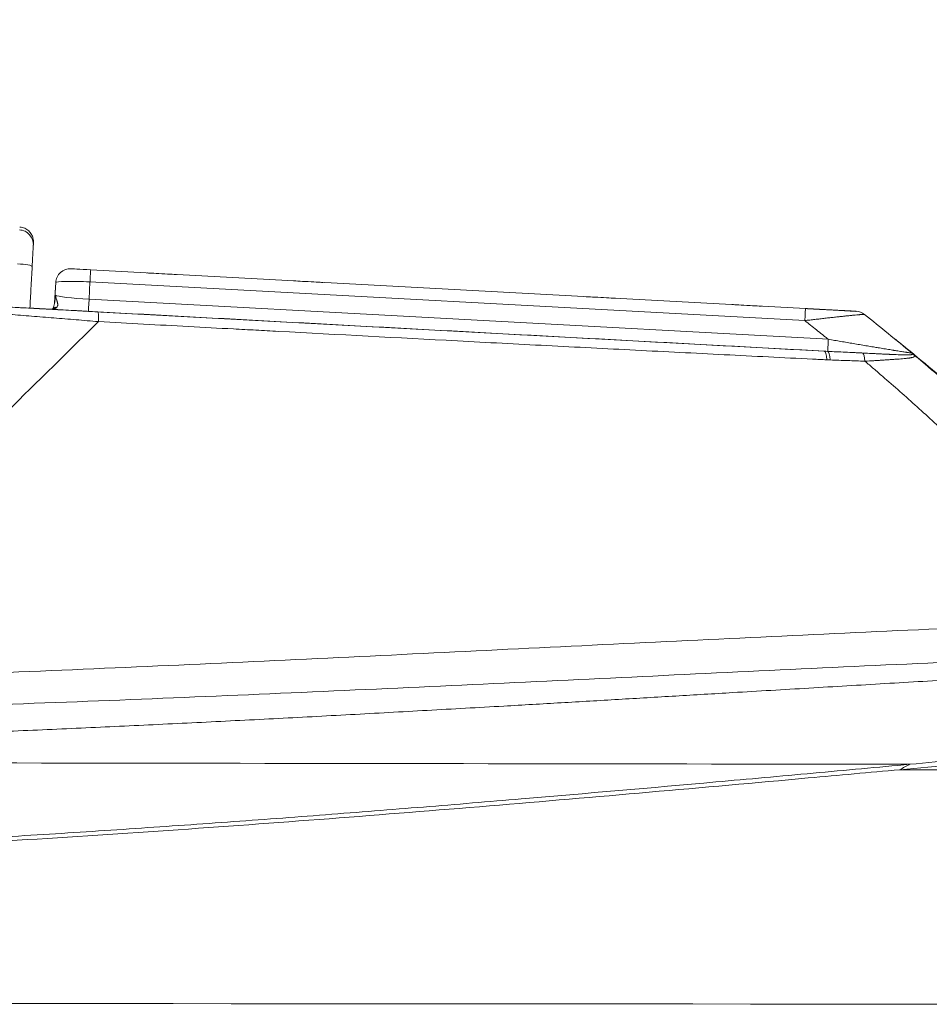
# Model space of a CAD drawing. Header units: millimetres. Extents: x 0 to 594, y 0 to 420.
# Tile 53 of 256: x 308 to 317, y 167 to 177. Entities that reach past the tile are written whole.
import ezdxf

# ---------------------------------------------------------------- set-up
doc = ezdxf.new("R2010")
doc.units = ezdxf.units.MM
doc.layers.add('1', color=7, linetype='Continuous', true_color=0xffffff)
doc.styles.add('Arial', font='txt')
doc.dimstyles.get("Standard").update_dxf_attribs({"dimtxt": 0.18, "dimasz": 0.18, "dimexe": 0.18, "dimexo": 0.0625, "dimgap": 0.09, "dimtad": 0, "dimtih": 1, "dimtoh": 1, "dimdec": 4, "dimzin": 0, "dimdsep": 46, "dimtxsty": 'Standard', "dimcen": 0.09, "dimadec": 0, "dimazin": 0, "dimtfac": 1, "dimtdec": 4, "dimtofl": 0, "dimtmove": 0, "dimatfit": 3, "dimfxl": 0, "dimtolj": 1, "dimtzin": 0, "dimarcsym": 0})

# ---------------------------------------------------------------- blocks, each defined once
blk = doc.blocks.new('_U7')
at = {"layer": '1', "color": 18, "lineweight": 18}
for p, q in [((240.61, 215.412), (240.61, 198.271)), ((338.75, 150.996), (338.75, 202.271)), ((240.61, 200.271), (259.157, 200.271)), ((338.75, 200.271), (320.203, 200.271))]:
    blk.add_line(p, q, dxfattribs=at)
at = {"layer": '1', "color": 18}
for points in [[(240.61, 200.271), (244.11, 201.208), (244.11, 199.333)], [(338.75, 200.271), (335.25, 199.333), (335.25, 201.208)]]:
    blk.add_solid(points, dxfattribs=at)
at = {"layer": '1', "color": 18, "linetype": 'Continuous', "lineweight": 13, "char_height": 3.5, "attachment_point": 7, "line_spacing_factor": 1.047437, "style": 'Arial'}
for s, insert in [('\\fArial|b0|i0;\\W1.0000;LCG (DRY WEIGHT)', (273.509, 197.635)), ('\\fArial|b0|i0;\\W1.0000;1.96', (260.842, 197.635))]:
    blk.add_mtext(s, dxfattribs=dict(at, insert=insert))
blk = doc.blocks.new('_U13')
at = {"layer": '1', "color": 18, "lineweight": 18}
for p, q in [((240.61, 215.412), (355.955, 215.412)), ((353.955, 215.412), (353.955, 178.387)), ((353.955, 129.196), (353.955, 166.221)), ((276.553, 129.196), (355.955, 129.196))]:
    blk.add_line(p, q, dxfattribs=at)
at = {"layer": '1', "color": 18}
for points in [[(353.955, 215.412), (354.893, 211.912), (353.017, 211.912)], [(353.955, 129.196), (353.017, 132.696), (354.893, 132.696)]]:
    blk.add_solid(points, dxfattribs=at)
at = {"layer": '1', "color": 18, "linetype": 'Continuous', "lineweight": 13, "char_height": 3.5, "attachment_point": 7, "rotation": 90, "line_spacing_factor": 1.047437, "style": 'Arial'}
for s, insert in [('\\fArial|b0|i0;\\W1.0000;LIFTING STROPS* EYE', (363.996, 146.01)), ('\\fArial|b0|i0;\\W1.0000;1.72', (356.934, 167.878))]:
    blk.add_mtext(s, dxfattribs=dict(at, insert=insert))

msp = doc.modelspace()

# ---------------------------------------------------------------- linework, layer by layer
at = {"layer": '1', "color": 155, "linetype": 'Continuous', "lineweight": 13}
for p, q in [((308.216, 174.846), (308.216, 174.846)), ((308.416, 174.835), (315.735, 174.438)), ((308.058, 174.704), (308.058, 174.704)), ((308.409, 174.711), (308.399, 174.534)), ((315.728, 174.315), (308.409, 174.711)), ((308.399, 174.534), (315.97, 174.124)), ((315.929, 174.002), (308.393, 174.41))]:
    msp.add_line(p, q, dxfattribs=at)
at = {"layer": '1', "color": 155, "linetype": 'Continuous', "lineweight": 18}
for p, q in [((315.735, 174.439), (308.416, 174.835)), ((308.058, 174.704), (308.047, 174.495)), ((308.047, 174.496), (308.058, 174.704)), ((308.028, 174.435), (308.028, 174.435))]:
    msp.add_line(p, q, dxfattribs=at)
at = {"layer": '1', "color": 155, "linetype": 'Continuous', "lineweight": 13}
for centre, major_axis, ratio, start_param, end_param in [((307.679, 175.095), (0.15, -0.008), 0.992651, 6.283092, 7.85468), ((307.667, 174.878), (0.15, -0.008), 0.120737, 6.283174, 7.854067), ((308.208, 174.696), (-0.15, -0.004), 1, 4.629921, 6.200718), ((308.416, 174.835), (-0.2, 0.011), 0.000139, 0.000012, 1.570808), ((308.408, 174.685), (0.008, 0.15), 0.000011, 4.886897, 6.283048), ((308.408, 174.685), (-0.349, 0.019), 0.07433, 4.712377, 6.283174), ((308.401, 174.56), (-0.349, 0.019), 0.074609, 0.133466, 1.570808), ((308.401, 174.56), (-0.008, -0.15), 0.000011, 4.886897, 6.283048), ((308.393, 174.41), (-0.499, 0.027), 0.000139, 0.665489, 1.570809), ((308.131, 174.327), (0.104, -0.108), 0.654221, 2.658224, 3.127807), ((308.482, 174.255), (-0.008, -0.15), 0.077198, 1.91456, 3.141455), ((315.727, 174.289), (0.008, 0.15), 0.000011, 4.886897, 6.283048), ((315.971, 174.15), (-0.008, -0.15), 0.000011, 4.886897, 6.25669), ((315.92, 173.852), (0.008, 0.15), 0.222679, 5.144955, 6.283045), ((315.955, 173.851), (0.007, 0.15), 0.226035, 5.144711, 6.255986), ((316.31, 173.836), (-0.008, -0.15), 0.231142, 2.016771, 2.956575), ((316.742, 173.857), (0.097, 0.114), 0.794265, 0.015284, 0.096296)]:
    msp.add_ellipse(centre, major_axis=major_axis, ratio=ratio, start_param=start_param, end_param=end_param, dxfattribs=at)
at = {"layer": '1', "color": 155, "linetype": 'Continuous', "lineweight": 18}
for centre, major_axis, ratio, start_param, end_param in [((308.208, 174.696), (-0.15, -0.004), 1, 4.629921, 6.200718), ((308.416, 174.835), (-0.2, 0.011), 0.000139, 4.7124, 6.283197), ((316.247, 174.261), (0.006, 0.15), 0.999945, 5.651516, 6.270052), ((316.247, 174.26), (-0.01, -0.15), 0.999945, 2.536159, 3.154696)]:
    msp.add_ellipse(centre, major_axis=major_axis, ratio=ratio, start_param=start_param, end_param=end_param, dxfattribs=at)
for centre in [(309.145, 174.795), (310.643, 174.714), (313.639, 174.552), (315.136, 174.471)]:
    msp.add_ellipse(centre, major_axis=(0.15, -0.008), ratio=0.000137, dxfattribs=at)
for points, knots in [([(307.828, 175.087), (307.829, 175.088), (307.829, 175.103), (307.83, 175.116), (307.83, 175.116), (307.83, 175.117), (307.83, 175.12), (307.83, 175.127), (307.829, 175.141), (307.825, 175.166), (307.811, 175.2), (307.783, 175.236), (307.741, 175.263), (307.708, 175.271), (307.69, 175.272)], [0, 0, 0, 0, 0.633788, 0.63976, 0.643106, 0.645109, 0.647914, 0.657663, 0.673711, 0.712592, 0.774768, 0.84285, 0.919708, 1, 1, 1, 1]), ([(307.828, 175.087), (307.828, 175.086), (307.828, 175.084), (307.828, 175.079), (307.828, 175.072), (307.827, 175.067), (307.827, 175.063), (307.827, 175.062), (307.827, 175.061), (307.827, 175.058), (307.827, 175.056), (307.827, 175.05), (307.826, 175.043), (307.825, 175.03), (307.825, 175.021), (307.825, 175.015), (307.825, 175.013), (307.824, 175.011), (307.824, 175.007), (307.824, 175.003), (307.824, 174.995), (307.823, 174.984), (307.822, 174.967), (307.821, 174.955), (307.821, 174.947), (307.821, 174.946), (307.821, 174.942), (307.82, 174.938), (307.82, 174.933), (307.82, 174.923), (307.819, 174.91), (307.818, 174.89), (307.817, 174.876), (307.817, 174.869)], [0, 0, 0, 0, 0.0625, 0.125, 0.1875, 0.25, 0.25, 0.265625, 0.265625, 0.28125, 0.3125, 0.3125, 0.375, 0.4375, 0.5, 0.5, 0.515625, 0.515625, 0.53125, 0.5625, 0.5625, 0.625, 0.6875, 0.75, 0.75, 0.765625, 0.765625, 0.78125, 0.8125, 0.8125, 0.875, 0.9375, 1, 1, 1, 1]), ([(307.817, 174.869), (307.813, 174.794), (307.809, 174.718), (307.801, 174.576), (307.797, 174.509), (307.794, 174.443)], [0, 0, 0, 0, 0.531862, 0.531862, 1, 1, 1, 1]), ([(308.05, 174.525), (308.05, 174.518), (308.048, 174.49), (308.039, 174.453), (308.028, 174.436), (308.028, 174.435), (308.028, 174.436)], [0, 0, 0, 0, 0.143035, 0.595406, 0.879179, 1, 1, 1, 1]), ([(308.05, 174.525), (308.05, 174.518), (308.048, 174.49), (308.039, 174.453), (308.028, 174.436), (308.028, 174.435), (308.028, 174.435)], [0, 0, 0, 0, 0.142975, 0.594614, 0.877905, 1, 1, 1, 1]), ([(307.992, 174.432), (307.939, 174.435), (307.886, 174.438), (307.82, 174.442), (307.806, 174.443), (307.792, 174.443)], [0, 0, 0, 0, 0.795158, 0.795158, 1, 1, 1, 1]), ([(308, 174.432), (307.991, 174.432), (307.974, 174.433), (307.957, 174.434), (307.943, 174.435), (307.939, 174.435), (307.932, 174.435), (307.93, 174.435), (307.925, 174.436), (307.923, 174.436), (307.912, 174.436), (307.903, 174.437), (307.893, 174.437)], [0, 0, 0, 0, 0.25, 0.5, 0.5, 0.625, 0.625, 0.6875, 0.6875, 0.75, 0.75, 1, 1, 1, 1]), ([(308.028, 174.435), (308.028, 174.435), (308.027, 174.435), (308.025, 174.433), (308.009, 174.431), (307.995, 174.432), (307.986, 174.433), (307.985, 174.433)], [0, 0, 0, 0, 0.257857, 0.555068, 0.760562, 0.973709, 1, 1, 1, 1]), ([(308.027, 174.435), (308.027, 174.434), (308.026, 174.434), (308.013, 174.431), (308.003, 174.432), (308, 174.432)], [0, 0, 0, 0, 0.498708, 0.83284, 1, 1, 1, 1]), ([(316.255, 174.41), (316.255, 174.41), (316.254, 174.411), (316.25, 174.411), (316.248, 174.411), (316.245, 174.411), (316.244, 174.411), (316.242, 174.411), (316.24, 174.411), (316.236, 174.411), (316.233, 174.412), (316.227, 174.412), (316.223, 174.412), (316.216, 174.413), (316.212, 174.413), (316.205, 174.413), (316.203, 174.413), (316.199, 174.414), (316.196, 174.414), (316.189, 174.414), (316.184, 174.414), (316.174, 174.415), (316.169, 174.415), (316.154, 174.416), (316.143, 174.417), (316.128, 174.417), (316.125, 174.417), (316.119, 174.418), (316.116, 174.418), (316.108, 174.418), (316.101, 174.419), (316.083, 174.42), (316.071, 174.42), (316.046, 174.422), (316.033, 174.422), (316.007, 174.424), (315.994, 174.425), (315.974, 174.426), (315.967, 174.426), (315.954, 174.427), (315.947, 174.427), (315.927, 174.428), (315.913, 174.429), (315.886, 174.43), (315.873, 174.431), (315.845, 174.433), (315.832, 174.433), (315.79, 174.436), (315.763, 174.437), (315.735, 174.439)], [0, 0, 0, 0, 0.0625, 0.0625, 0.09375, 0.09375, 0.109375, 0.109375, 0.125, 0.125, 0.15625, 0.15625, 0.1875, 0.1875, 0.21875, 0.21875, 0.234375, 0.234375, 0.25, 0.25, 0.28125, 0.28125, 0.3125, 0.3125, 0.375, 0.375, 0.390625, 0.390625, 0.40625, 0.40625, 0.4375, 0.4375, 0.5, 0.5, 0.5625, 0.5625, 0.625, 0.625, 0.65625, 0.65625, 0.6875, 0.6875, 0.75, 0.75, 0.8125, 0.8125, 0.875, 0.875, 1, 1, 1, 1]), ([(315.735, 174.438), (315.763, 174.437), (315.79, 174.435), (315.831, 174.433), (315.845, 174.432), (315.872, 174.431), (315.886, 174.43), (315.913, 174.429), (315.926, 174.428), (315.953, 174.427), (315.966, 174.426), (315.992, 174.424), (316.005, 174.424), (316.025, 174.423), (316.031, 174.422), (316.041, 174.422), (316.044, 174.422), (316.051, 174.421), (316.054, 174.421), (316.07, 174.42), (316.082, 174.42), (316.107, 174.418), (316.119, 174.418), (316.133, 174.417), (316.136, 174.417), (316.142, 174.416), (316.15, 174.416), (316.158, 174.415), (316.174, 174.415), (316.184, 174.414), (316.198, 174.413), (316.203, 174.413), (316.209, 174.413), (316.211, 174.413), (316.215, 174.412), (316.217, 174.412), (316.223, 174.412), (316.227, 174.412), (316.233, 174.411), (316.236, 174.411), (316.24, 174.411), (316.242, 174.411), (316.244, 174.411), (316.245, 174.411), (316.245, 174.411), (316.248, 174.411), (316.25, 174.411), (316.254, 174.41), (316.255, 174.41), (316.255, 174.41)], [0, 0, 0, 0, 0.125, 0.125, 0.1875, 0.1875, 0.25, 0.25, 0.3125, 0.3125, 0.375, 0.375, 0.4375, 0.4375, 0.46875, 0.46875, 0.484375, 0.484375, 0.5, 0.5, 0.5625, 0.5625, 0.625, 0.625, 0.640625, 0.640625, 0.65625, 0.6875, 0.6875, 0.75, 0.75, 0.78125, 0.78125, 0.796875, 0.796875, 0.8125, 0.8125, 0.84375, 0.84375, 0.875, 0.875, 0.890625, 0.898438, 0.898438, 0.90625, 0.90625, 0.9375, 0.9375, 1, 1, 1, 1]), ([(316.34, 174.378), (316.422, 174.313), (316.503, 174.248), (316.665, 174.116), (316.745, 174.05), (316.825, 173.984)], [0, 0, 0, 0, 0.5, 0.5, 1, 1, 1, 1]), ([(315.963, 174), (315.993, 173.999), (316.024, 173.997), (316.084, 173.995), (316.114, 173.993), (316.174, 173.991), (316.205, 173.989), (316.249, 173.987), (316.264, 173.986), (316.294, 173.985), (316.309, 173.984), (316.324, 173.983)], [0, 0, 0, 0, 0.25, 0.25, 0.5, 0.5, 0.75, 0.75, 0.875, 0.875, 1, 1, 1, 1]), ([(319.683, 171.22), (319.412, 171.529), (318.889, 172.097), (318.115, 172.86), (317.417, 173.492), (316.974, 173.866), (316.768, 174.034)], [0, 0, 0, 0, 0.303524, 0.571349, 0.803508, 1, 1, 1, 1]), ([(300.901, 171.105), (300.901, 171.105), (300.901, 171.104), (300.903, 171.1), (300.907, 171.088), (300.912, 171.072), (300.916, 171.058), (300.919, 171.049), (300.922, 171.04), (300.926, 171.029), (300.929, 171.018), (300.933, 171.005), (300.937, 170.992), (300.941, 170.98), (300.945, 170.969), (300.948, 170.959), (300.951, 170.949), (300.954, 170.938), (300.958, 170.927), (300.963, 170.915), (300.97, 170.904), (300.979, 170.892), (300.99, 170.879), (301.005, 170.867), (301.021, 170.854), (301.04, 170.84), (301.061, 170.827), (301.084, 170.814), (301.108, 170.8), (301.135, 170.786), (301.164, 170.773), (301.195, 170.759), (301.228, 170.745), (301.264, 170.731), (301.301, 170.717), (301.341, 170.704), (301.383, 170.69), (301.426, 170.677), (301.471, 170.664), (301.517, 170.651), (301.571, 170.636), (301.633, 170.619), (301.704, 170.599), (301.775, 170.579), (301.846, 170.558), (301.918, 170.538), (301.991, 170.517), (302.064, 170.496), (302.138, 170.475), (302.212, 170.454), (302.286, 170.432), (302.361, 170.411), (302.429, 170.392), (302.488, 170.375), (302.539, 170.36), (302.59, 170.346), (302.641, 170.331), (302.693, 170.316), (302.745, 170.302), (302.797, 170.287), (302.849, 170.272), (302.911, 170.255), (302.983, 170.236), (303.066, 170.215), (303.151, 170.196), (303.238, 170.177), (303.325, 170.159), (303.414, 170.143), (303.504, 170.127), (303.602, 170.111), (303.707, 170.096), (303.82, 170.081), (303.935, 170.068), (304.05, 170.056), (304.165, 170.046), (304.279, 170.038), (304.39, 170.032), (304.502, 170.026), (304.615, 170.023), (304.727, 170.02), (304.84, 170.019), (304.937, 170.019), (305.018, 170.019), (305.084, 170.02), (305.15, 170.022), (305.217, 170.023), (305.283, 170.025), (305.349, 170.027), (305.415, 170.03), (305.481, 170.032), (305.591, 170.035), (305.745, 170.041), (305.943, 170.048), (306.142, 170.055), (306.34, 170.062), (306.538, 170.069), (306.736, 170.077), (306.933, 170.085), (307.197, 170.095), (307.527, 170.109), (307.922, 170.126), (308.318, 170.144), (308.712, 170.162), (309.107, 170.181), (309.633, 170.206), (310.29, 170.24), (311.077, 170.281), (311.862, 170.325), (312.581, 170.365), (313.234, 170.403), (313.821, 170.437), (314.407, 170.472), (314.927, 170.503), (315.382, 170.53), (315.772, 170.553), (316.161, 170.576), (316.55, 170.599), (316.938, 170.622), (317.262, 170.641), (317.52, 170.656), (317.714, 170.667), (317.908, 170.679), (318.102, 170.69), (318.295, 170.701), (318.457, 170.71), (318.585, 170.717), (318.682, 170.723), (318.779, 170.728), (318.876, 170.734), (318.972, 170.739), (319.069, 170.744), (319.165, 170.75), (319.251, 170.754), (319.326, 170.759), (319.39, 170.762), (319.454, 170.766), (319.516, 170.771), (319.578, 170.776), (319.639, 170.781), (319.7, 170.786), (319.759, 170.792), (319.828, 170.8), (319.905, 170.809), (319.989, 170.819), (320.07, 170.831), (320.148, 170.842), (320.223, 170.855), (320.286, 170.866), (320.339, 170.876), (320.383, 170.885), (320.424, 170.894), (320.464, 170.902), (320.502, 170.911), (320.537, 170.92), (320.571, 170.929), (320.602, 170.937), (320.631, 170.946), (320.657, 170.954), (320.681, 170.963), (320.703, 170.971), (320.721, 170.979), (320.737, 170.986), (320.75, 170.994), (320.761, 171.001), (320.769, 171.007), (320.775, 171.014), (320.778, 171.02), (320.779, 171.025), (320.78, 171.031), (320.781, 171.036), (320.782, 171.041), (320.783, 171.045), (320.784, 171.049), (320.785, 171.053), (320.786, 171.057), (320.787, 171.061), (320.787, 171.064), (320.788, 171.067), (320.789, 171.069), (320.789, 171.07), (320.789, 171.07), (320.789, 171.07)], [0, 0, 0, 0, 0.002847, 0.014428, 0.026011, 0.037583, 0.041437, 0.045289, 0.04914, 0.052989, 0.056838, 0.060687, 0.064536, 0.068386, 0.070952, 0.073519, 0.076086, 0.078654, 0.081222, 0.083792, 0.086366, 0.088946, 0.091537, 0.094142, 0.096753, 0.099362, 0.101961, 0.104553, 0.107139, 0.109725, 0.112313, 0.11491, 0.117518, 0.120131, 0.122742, 0.125344, 0.12794, 0.13053, 0.133117, 0.135703, 0.13829, 0.14217, 0.146052, 0.149936, 0.15382, 0.157706, 0.161593, 0.165478, 0.169361, 0.173243, 0.177123, 0.181002, 0.184881, 0.187467, 0.190052, 0.192638, 0.195224, 0.19781, 0.200395, 0.202981, 0.205568, 0.208157, 0.21205, 0.215947, 0.219842, 0.223727, 0.227599, 0.231459, 0.235313, 0.239165, 0.243794, 0.248439, 0.253102, 0.257774, 0.26244, 0.266868, 0.271284, 0.275691, 0.280095, 0.284498, 0.288905, 0.29332, 0.295901, 0.298485, 0.301073, 0.303665, 0.306259, 0.308855, 0.31145, 0.314046, 0.316642, 0.324428, 0.332214, 0.34, 0.347785, 0.35557, 0.363356, 0.371142, 0.378928, 0.3945, 0.410072, 0.425644, 0.441215, 0.456786, 0.472356, 0.503499, 0.534641, 0.565779, 0.596911, 0.620257, 0.643603, 0.66695, 0.690298, 0.705864, 0.721433, 0.737003, 0.752575, 0.768146, 0.783718, 0.791504, 0.799289, 0.807074, 0.814859, 0.822644, 0.830429, 0.834322, 0.838215, 0.842108, 0.846001, 0.849895, 0.853788, 0.857681, 0.861574, 0.864168, 0.866757, 0.869341, 0.871918, 0.874492, 0.877065, 0.879639, 0.882217, 0.884802, 0.88869, 0.892576, 0.896445, 0.900305, 0.904168, 0.908044, 0.910637, 0.913231, 0.91582, 0.918398, 0.920969, 0.923537, 0.92611, 0.928688, 0.931273, 0.933865, 0.936455, 0.939033, 0.941589, 0.944128, 0.946657, 0.94918, 0.951704, 0.95423, 0.956762, 0.9593, 0.961842, 0.964385, 0.966928, 0.969471, 0.972014, 0.974557, 0.977101, 0.980916, 0.984731, 0.988545, 0.992355, 0.996166, 1, 1, 1, 1]), ([(316.806, 169.773), (317.15, 169.805), (317.494, 169.837), (318.01, 169.884), (318.182, 169.9), (318.525, 169.932), (318.696, 169.948), (318.954, 169.971), (319.039, 169.979), (319.211, 169.995), (319.296, 170.003), (319.403, 170.013), (319.425, 170.015), (319.468, 170.019), (319.532, 170.024), (319.596, 170.03), (319.682, 170.038), (319.724, 170.042), (319.778, 170.047), (319.788, 170.048), (319.81, 170.05), (319.821, 170.051), (319.853, 170.054), (319.895, 170.058), (319.938, 170.062), (319.969, 170.065), (319.98, 170.066), (320.001, 170.068), (320.012, 170.07), (320.064, 170.076), (320.106, 170.081), (320.168, 170.089), (320.188, 170.091), (320.229, 170.097), (320.25, 170.1), (320.291, 170.106), (320.311, 170.108), (320.342, 170.113), (320.352, 170.115), (320.372, 170.118), (320.423, 170.125), (320.493, 170.137), (320.552, 170.147), (320.591, 170.153), (320.611, 170.157), (320.708, 170.174), (320.785, 170.189), (320.869, 170.206), (320.878, 170.208), (320.897, 170.212), (320.906, 170.214), (320.934, 170.22), (320.953, 170.224), (321.007, 170.236), (321.043, 170.244), (321.114, 170.26), (321.184, 170.277), (321.251, 170.294), (321.351, 170.32), (321.416, 170.337), (321.541, 170.372), (321.601, 170.39), (321.688, 170.417), (321.717, 170.426), (321.759, 170.44), (321.78, 170.447), (321.8, 170.454), (321.814, 170.458), (321.82, 170.46), (321.84, 170.467), (321.854, 170.472), (321.88, 170.481), (321.893, 170.485), (321.93, 170.499), (321.98, 170.517), (322.026, 170.535), (322.06, 170.548), (322.071, 170.552), (322.093, 170.561), (322.103, 170.565), (322.119, 170.572), (322.124, 170.574), (322.135, 170.578), (322.14, 170.58), (322.155, 170.587), (322.185, 170.6), (322.223, 170.616), (322.249, 170.628), (322.267, 170.636), (322.275, 170.64), (322.3, 170.652), (322.331, 170.667), (322.372, 170.69), (322.397, 170.704), (322.419, 170.718), (322.43, 170.724), (322.449, 170.737), (322.458, 170.744), (322.47, 170.753), (322.475, 170.758), (322.48, 170.762), (322.484, 170.765), (322.485, 170.766), (322.489, 170.769), (322.49, 170.771), (322.493, 170.773), (322.498, 170.778), (322.504, 170.784), (322.509, 170.791), (322.512, 170.795), (322.513, 170.797), (322.514, 170.798), (322.518, 170.804), (322.519, 170.809), (322.521, 170.814), (322.521, 170.815), (322.522, 170.818), (322.522, 170.819), (322.523, 170.822), (322.523, 170.824), (322.524, 170.828), (322.524, 170.83), (322.525, 170.833), (322.525, 170.835), (322.525, 170.836), (322.526, 170.84), (322.527, 170.845), (322.528, 170.849), (322.529, 170.851), (322.529, 170.853), (322.53, 170.859), (322.531, 170.863), (322.532, 170.867), (322.533, 170.869), (322.533, 170.871), (322.533, 170.871), (322.533, 170.871), (322.533, 170.872), (322.533, 170.872), (322.533, 170.872), (322.533, 170.872), (322.533, 170.872)], [0, 0, 0, 0, 0.119339, 0.119339, 0.179008, 0.179008, 0.238678, 0.238678, 0.268512, 0.268512, 0.298347, 0.298347, 0.305806, 0.305806, 0.313265, 0.328182, 0.328182, 0.343099, 0.343099, 0.346829, 0.346829, 0.350558, 0.350558, 0.358017, 0.365475, 0.365475, 0.369205, 0.369205, 0.372934, 0.372934, 0.387851, 0.387851, 0.39531, 0.39531, 0.402769, 0.402769, 0.410227, 0.410227, 0.413957, 0.413957, 0.417686, 0.432603, 0.440062, 0.440062, 0.447521, 0.447521, 0.477355, 0.477355, 0.481085, 0.481085, 0.484814, 0.484814, 0.492273, 0.492273, 0.50719, 0.50719, 0.522108, 0.537025, 0.537025, 0.56686, 0.56686, 0.596694, 0.596694, 0.611612, 0.611612, 0.61907, 0.6228, 0.6228, 0.626529, 0.626529, 0.633988, 0.633988, 0.641446, 0.641446, 0.656364, 0.671281, 0.671281, 0.67874, 0.67874, 0.686198, 0.686198, 0.689928, 0.689928, 0.693657, 0.693657, 0.701116, 0.716033, 0.723492, 0.723492, 0.730951, 0.730951, 0.745868, 0.760785, 0.775703, 0.775703, 0.79062, 0.79062, 0.805537, 0.805537, 0.812996, 0.816725, 0.816725, 0.820455, 0.820455, 0.824184, 0.824184, 0.827913, 0.835372, 0.842831, 0.84656, 0.84656, 0.850289, 0.850289, 0.865207, 0.865207, 0.868936, 0.868936, 0.872665, 0.872665, 0.880124, 0.880124, 0.887583, 0.891312, 0.891312, 0.895041, 0.895041, 0.909959, 0.917418, 0.917418, 0.924876, 0.924876, 0.954711, 0.954711, 0.969628, 0.984546, 0.984546, 0.992004, 0.992004, 0.999463, 0.999463, 1, 1, 1, 1]), ([(316.701, 169.718), (317.472, 169.789), (318.242, 169.86), (319.144, 169.943), (319.279, 169.955), (319.547, 169.98), (319.682, 169.991), (319.883, 170.01), (319.95, 170.016), (320.082, 170.031), (320.146, 170.039), (320.339, 170.065), (320.464, 170.084), (320.71, 170.127), (320.83, 170.15), (321.064, 170.2), (321.178, 170.227), (321.5, 170.31), (321.693, 170.368), (321.944, 170.455), (322.021, 170.483), (322.158, 170.539), (322.219, 170.565), (322.326, 170.615), (322.372, 170.639), (322.445, 170.684), (322.472, 170.704), (322.5, 170.731), (322.508, 170.739), (322.518, 170.754), (322.52, 170.762), (322.523, 170.775), (322.524, 170.781), (322.526, 170.791), (322.528, 170.796), (322.53, 170.809), (322.532, 170.815), (322.533, 170.82), (322.533, 170.821), (322.533, 170.822), (322.533, 170.822), (322.533, 170.822)], [0, 0, 0, 0, 0.265509, 0.265509, 0.312094, 0.312094, 0.358679, 0.358679, 0.381971, 0.381971, 0.405263, 0.405263, 0.451848, 0.451848, 0.498433, 0.498433, 0.545018, 0.545018, 0.638188, 0.638188, 0.684773, 0.684773, 0.731358, 0.731358, 0.777943, 0.777943, 0.824528, 0.824528, 0.84782, 0.84782, 0.871113, 0.871113, 0.894405, 0.894405, 0.917698, 0.917698, 0.964283, 0.964283, 0.987575, 0.987575, 1, 1, 1, 1]), ([(301.091, 169.612), (301.122, 169.599), (301.169, 169.58), (301.216, 169.56), (301.247, 169.547), (301.263, 169.54), (301.295, 169.527), (301.31, 169.52), (301.342, 169.507), (301.358, 169.501), (301.406, 169.481), (301.439, 169.468), (301.504, 169.442), (301.537, 169.429), (301.603, 169.404), (301.637, 169.392), (301.739, 169.356), (301.808, 169.332), (301.896, 169.303), (301.914, 169.297), (301.949, 169.286), (301.967, 169.281), (302.021, 169.264), (302.093, 169.242), (302.167, 169.221), (302.223, 169.205), (302.241, 169.2), (302.269, 169.192), (302.279, 169.19), (302.298, 169.185), (302.307, 169.182), (302.392, 169.16), (302.469, 169.141), (302.585, 169.114), (302.624, 169.105), (302.702, 169.088), (302.761, 169.075), (302.821, 169.064), (302.851, 169.058), (302.861, 169.056), (302.881, 169.052), (302.931, 169.043), (302.981, 169.034), (303.102, 169.013), (303.183, 169), (303.306, 168.983), (303.347, 168.977), (303.429, 168.966), (303.47, 168.961), (303.553, 168.952), (303.594, 168.947), (303.657, 168.941), (303.678, 168.939), (303.719, 168.935), (303.74, 168.933), (303.803, 168.927), (303.845, 168.924), (303.929, 168.917), (304.012, 168.911), (304.096, 168.907), (304.16, 168.903), (304.181, 168.902), (304.223, 168.901), (304.244, 168.9), (304.349, 168.896), (304.434, 168.893), (304.54, 168.892), (304.561, 168.892), (304.603, 168.892), (304.624, 168.892), (304.656, 168.892), (304.667, 168.892), (304.688, 168.892), (304.72, 168.892), (304.751, 168.892), (304.857, 168.894), (304.941, 168.897), (305.047, 168.901), (305.068, 168.902), (305.11, 168.903), (305.173, 168.906), (305.279, 168.911), (305.363, 168.915), (305.426, 168.918), (305.447, 168.919), (305.489, 168.921), (305.51, 168.922), (305.616, 168.927), (305.7, 168.931), (305.826, 168.937), (305.868, 168.939), (305.953, 168.943), (305.995, 168.945), (306.121, 168.951), (306.205, 168.956), (306.458, 168.969), (306.626, 168.978), (306.963, 168.997), (307.131, 169.006), (307.468, 169.026), (307.636, 169.036), (307.972, 169.057), (308.14, 169.067), (308.476, 169.089), (308.643, 169.1), (308.979, 169.123), (309.147, 169.134), (309.482, 169.158), (309.817, 169.181), (310.152, 169.206), (310.487, 169.231), (310.654, 169.244), (311.156, 169.282), (311.49, 169.309), (311.991, 169.349), (312.158, 169.363), (312.491, 169.391), (312.658, 169.405), (313.491, 169.475), (314.156, 169.533), (314.985, 169.607), (315.151, 169.622), (315.482, 169.652), (315.648, 169.667), (316.145, 169.712), (316.476, 169.743), (316.806, 169.773)], [0, 0, 0, 0, 0.007812, 0.011719, 0.011719, 0.015625, 0.015625, 0.019531, 0.019531, 0.023437, 0.023437, 0.03125, 0.03125, 0.039062, 0.039062, 0.046875, 0.046875, 0.0625, 0.0625, 0.066406, 0.066406, 0.070312, 0.070312, 0.078125, 0.085937, 0.085937, 0.089844, 0.089844, 0.091797, 0.091797, 0.09375, 0.09375, 0.109375, 0.109375, 0.117187, 0.117187, 0.125, 0.128906, 0.128906, 0.130859, 0.130859, 0.132812, 0.140625, 0.140625, 0.15625, 0.15625, 0.164062, 0.164062, 0.171875, 0.171875, 0.179687, 0.179687, 0.183594, 0.183594, 0.1875, 0.1875, 0.195312, 0.195312, 0.203125, 0.210937, 0.210937, 0.214844, 0.214844, 0.21875, 0.21875, 0.234375, 0.234375, 0.238281, 0.238281, 0.242187, 0.242187, 0.244141, 0.244141, 0.246094, 0.25, 0.25, 0.265625, 0.265625, 0.269531, 0.269531, 0.273437, 0.28125, 0.289062, 0.289062, 0.292969, 0.292969, 0.296875, 0.296875, 0.3125, 0.3125, 0.320312, 0.320312, 0.328125, 0.328125, 0.34375, 0.34375, 0.375, 0.375, 0.40625, 0.40625, 0.4375, 0.4375, 0.46875, 0.46875, 0.5, 0.5, 0.53125, 0.53125, 0.5625, 0.59375, 0.59375, 0.625, 0.625, 0.6875, 0.6875, 0.71875, 0.71875, 0.75, 0.75, 0.875, 0.875, 0.90625, 0.90625, 0.9375, 0.9375, 1, 1, 1, 1]), ([(301.09, 169.568), (301.145, 169.545), (301.202, 169.521), (301.36, 169.455), (301.464, 169.413), (301.68, 169.332), (301.793, 169.293), (302.026, 169.218), (302.147, 169.182), (302.391, 169.116), (302.516, 169.086), (302.896, 169.003), (303.158, 168.958), (303.563, 168.908), (303.7, 168.894), (303.974, 168.872), (304.111, 168.863), (304.386, 168.852), (304.523, 168.85), (304.799, 168.85), (304.937, 168.855), (305.213, 168.866), (305.352, 168.872), (305.628, 168.885), (305.766, 168.892), (307.009, 168.953), (308.111, 169.02), (310.31, 169.172), (311.406, 169.257), (313.591, 169.438), (314.68, 169.535), (316.077, 169.661), (316.389, 169.69), (316.701, 169.718)], [0, 0, 0, 0, 0.014344, 0.014344, 0.040078, 0.040078, 0.065813, 0.065813, 0.091548, 0.091548, 0.117283, 0.117283, 0.168752, 0.168752, 0.194487, 0.194487, 0.220222, 0.220222, 0.245957, 0.245957, 0.271691, 0.271691, 0.297426, 0.297426, 0.323161, 0.323161, 0.529039, 0.529039, 0.734918, 0.734918, 0.940796, 0.940796, 1, 1, 1, 1])]:
    msp.add_open_spline(points, degree=3, knots=knots, dxfattribs=at)
for points, degree in [([(307.893, 174.437), (307.157, 174.477), (306.421, 174.517), (305.684, 174.557)], 3), ([(316.644, 174.133), (316.768, 174.034)], 1), ([(316.76, 174.04), (316.657, 174.123)], 1), ([(300.545, 169.797), (303.255, 169.793), (308.676, 169.785), (314.096, 169.777), (316.806, 169.773)], 3), ([(300.545, 169.797), (303.255, 169.793), (308.676, 169.785), (314.096, 169.777), (316.806, 169.773)], 3), ([(316.701, 169.718), (316.736, 169.736), (316.771, 169.755), (316.806, 169.773)], 3), ([(325.257, 169.706), (322.404, 169.71), (319.552, 169.714), (316.699, 169.718)], 3), ([(316.699, 169.718), (319.552, 169.714), (322.404, 169.71), (325.257, 169.706)], 3), ([(282.068, 167.34), (294.68, 167.332), (307.292, 167.324), (319.903, 167.316)], 3)]:
    msp.add_open_spline(points, degree=degree, dxfattribs=at)
at = {"layer": '1', "color": 155, "linetype": 'Continuous', "lineweight": 13}
for points, knots in [([(306.788, 174.497), (306.82, 174.495), (306.852, 174.494), (306.918, 174.49), (306.951, 174.488), (307.018, 174.485), (307.051, 174.483), (307.119, 174.479), (307.154, 174.477), (307.258, 174.472), (307.328, 174.468), (307.417, 174.463), (307.435, 174.462), (307.462, 174.461), (307.471, 174.46), (307.489, 174.459), (307.534, 174.457), (307.579, 174.454), (307.687, 174.448), (307.76, 174.444), (307.905, 174.437), (307.978, 174.433), (308.124, 174.425), (308.197, 174.421), (308.344, 174.413), (308.417, 174.409), (308.491, 174.405)], [0, 0, 0, 0, 0.0625, 0.0625, 0.125, 0.125, 0.1875, 0.1875, 0.25, 0.25, 0.375, 0.375, 0.40625, 0.40625, 0.421875, 0.421875, 0.4375, 0.5, 0.5, 0.625, 0.625, 0.75, 0.75, 0.875, 0.875, 1, 1, 1, 1]), ([(308.049, 174.505), (308.049, 174.508), (308.05, 174.511), (308.051, 174.525), (308.052, 174.535), (308.053, 174.55), (308.053, 174.555), (308.054, 174.563), (308.054, 174.565), (308.054, 174.57), (308.054, 174.573), (308.054, 174.575)], [0, 0, 0, 0, 0.140755, 0.140755, 0.570378, 0.570378, 0.785189, 0.785189, 0.892594, 0.892594, 1, 1, 1, 1]), ([(308.054, 174.575), (308.054, 174.575), (308.054, 174.574), (308.055, 174.573), (308.055, 174.571), (308.055, 174.57), (308.056, 174.566), (308.057, 174.564), (308.059, 174.557), (308.06, 174.552), (308.063, 174.543), (308.064, 174.538), (308.067, 174.528), (308.069, 174.523), (308.072, 174.515), (308.072, 174.513), (308.074, 174.508), (308.075, 174.505), (308.076, 174.5), (308.076, 174.497), (308.077, 174.492), (308.078, 174.489), (308.079, 174.484), (308.079, 174.481), (308.079, 174.476), (308.079, 174.473), (308.078, 174.469), (308.078, 174.467), (308.077, 174.465), (308.077, 174.463), (308.075, 174.459), (308.074, 174.456), (308.072, 174.454)], [0, 0, 0, 0, 0.015625, 0.015625, 0.03125, 0.0625, 0.0625, 0.125, 0.125, 0.25, 0.25, 0.375, 0.375, 0.5, 0.5, 0.5625, 0.5625, 0.625, 0.625, 0.6875, 0.6875, 0.75, 0.75, 0.8125, 0.8125, 0.875, 0.875, 0.90625, 0.90625, 0.9375, 0.9375, 1, 1, 1, 1]), ([(308.496, 174.305), (308.419, 174.311), (308.343, 174.318), (308.19, 174.33), (308.114, 174.336), (307.963, 174.348), (307.887, 174.355), (307.736, 174.367), (307.661, 174.373), (307.548, 174.382), (307.511, 174.384), (307.464, 174.388), (307.455, 174.389), (307.436, 174.39), (307.427, 174.391), (307.399, 174.393), (307.38, 174.395), (307.325, 174.399), (307.288, 174.402), (307.215, 174.408), (307.178, 174.411), (307.133, 174.414), (307.124, 174.415), (307.106, 174.416), (307.079, 174.418), (307.053, 174.42), (307, 174.424), (306.965, 174.427), (306.921, 174.43), (306.908, 174.431), (306.895, 174.432), (306.887, 174.433), (306.882, 174.433), (306.861, 174.435), (306.844, 174.436), (306.793, 174.44), (306.76, 174.442), (306.726, 174.445)], [0, 0, 0, 0, 0.125, 0.125, 0.25, 0.25, 0.375, 0.375, 0.5, 0.5, 0.5625, 0.5625, 0.578125, 0.578125, 0.59375, 0.59375, 0.625, 0.625, 0.6875, 0.6875, 0.75, 0.75, 0.765625, 0.765625, 0.78125, 0.8125, 0.8125, 0.875, 0.875, 0.890625, 0.898437, 0.898437, 0.90625, 0.90625, 0.9375, 0.9375, 1, 1, 1, 1]), ([(307.893, 174.438), (307.903, 174.437), (307.912, 174.437), (307.923, 174.436), (307.925, 174.436), (307.93, 174.436), (307.932, 174.436), (307.939, 174.435), (307.943, 174.435), (307.957, 174.434), (307.974, 174.433), (307.991, 174.432), (308, 174.432)], [0, 0, 0, 0, 0.25, 0.25, 0.3125, 0.3125, 0.375, 0.375, 0.5, 0.5, 0.75, 1, 1, 1, 1]), ([(308.072, 174.454), (308.071, 174.452), (308.069, 174.45), (308.067, 174.448), (308.066, 174.447), (308.065, 174.447), (308.064, 174.445), (308.062, 174.444), (308.059, 174.442), (308.056, 174.44), (308.053, 174.439), (308.052, 174.438), (308.05, 174.438), (308.05, 174.437), (308.047, 174.437), (308.045, 174.436), (308.042, 174.435), (308.041, 174.435), (308.04, 174.434), (308.037, 174.434), (308.036, 174.434), (308.03, 174.433), (308.027, 174.432), (308.019, 174.432), (308.015, 174.431), (308.01, 174.431), (308.008, 174.431), (308.004, 174.431), (308.002, 174.431), (308, 174.432)], [0, 0, 0, 0, 0.125, 0.125, 0.15625, 0.15625, 0.1875, 0.25, 0.25, 0.375, 0.375, 0.40625, 0.40625, 0.4375, 0.4375, 0.5, 0.53125, 0.53125, 0.5625, 0.5625, 0.625, 0.625, 0.75, 0.75, 0.875, 0.875, 0.9375, 0.9375, 1, 1, 1, 1]), ([(308.491, 174.405), (309.118, 174.371), (309.743, 174.337), (310.99, 174.27), (311.611, 174.236), (312.851, 174.169), (313.469, 174.135), (314.701, 174.069), (315.316, 174.035), (315.929, 174.002)], [0, 0, 0, 0, 0.25, 0.25, 0.5, 0.5, 0.75, 0.75, 1, 1, 1, 1]), ([(316.34, 174.378), (316.34, 174.378), (316.338, 174.378), (316.334, 174.378), (316.332, 174.378), (316.329, 174.378), (316.328, 174.378), (316.326, 174.378), (316.326, 174.378), (316.325, 174.378), (316.324, 174.378), (316.318, 174.378), (316.311, 174.377), (316.3, 174.376), (316.296, 174.376), (316.289, 174.376), (316.287, 174.375), (316.282, 174.375), (316.28, 174.375), (316.268, 174.374), (316.257, 174.373), (316.235, 174.371), (316.222, 174.37), (316.206, 174.368), (316.202, 174.368), (316.197, 174.367), (316.193, 174.367), (316.192, 174.367), (316.183, 174.366), (316.17, 174.364), (316.155, 174.363), (316.145, 174.362), (316.141, 174.361), (316.136, 174.361), (316.134, 174.361), (316.13, 174.36), (316.121, 174.359), (316.111, 174.358), (316.1, 174.357), (316.096, 174.357), (316.088, 174.356), (316.085, 174.355), (316.065, 174.353), (316.049, 174.352), (316.017, 174.348), (316.001, 174.346), (315.968, 174.343), (315.952, 174.341), (315.918, 174.337), (315.901, 174.335), (315.876, 174.332), (315.867, 174.331), (315.85, 174.329), (315.841, 174.328), (315.815, 174.325), (315.798, 174.323), (315.763, 174.319), (315.746, 174.317), (315.728, 174.315)], [0, 0, 0, 0, 0.0625, 0.0625, 0.09375, 0.09375, 0.109375, 0.109375, 0.117188, 0.117188, 0.125, 0.125, 0.1875, 0.1875, 0.21875, 0.21875, 0.234375, 0.234375, 0.25, 0.25, 0.3125, 0.3125, 0.375, 0.375, 0.390625, 0.398438, 0.398438, 0.40625, 0.40625, 0.4375, 0.46875, 0.46875, 0.484375, 0.484375, 0.492188, 0.492188, 0.5, 0.53125, 0.53125, 0.546875, 0.546875, 0.5625, 0.5625, 0.625, 0.625, 0.6875, 0.6875, 0.75, 0.75, 0.8125, 0.8125, 0.84375, 0.84375, 0.875, 0.875, 0.9375, 0.9375, 1, 1, 1, 1]), ([(316.254, 174.41), (316.254, 174.41), (316.253, 174.41), (316.252, 174.41), (316.252, 174.411), (316.252, 174.411), (316.252, 174.411), (316.253, 174.411), (316.254, 174.41), (316.254, 174.41)], [0, 0, 0, 0, 0.25, 0.25, 0.5, 0.5, 0.75, 0.75, 1, 1, 1, 1]), ([(308.496, 174.305), (308.423, 174.233), (308.349, 174.16), (308.202, 174.015), (308.128, 173.943), (308.018, 173.834), (307.962, 173.78), (307.907, 173.725), (307.879, 173.698), (307.861, 173.68), (307.768, 173.589), (307.686, 173.507), (307.54, 173.36), (307.468, 173.286), (307.324, 173.137), (307.252, 173.062), (307.039, 172.837), (306.898, 172.685), (306.62, 172.378), (306.482, 172.223), (306.311, 172.028), (306.277, 171.989), (306.209, 171.91), (306.108, 171.792), (306.007, 171.674), (305.807, 171.435), (305.675, 171.275), (305.414, 170.952), (305.285, 170.79), (305.158, 170.626)], [0, 0, 0, 0, 0.0625, 0.0625, 0.125, 0.125, 0.15625, 0.171875, 0.171875, 0.179687, 0.1875, 0.25, 0.25, 0.3125, 0.3125, 0.375, 0.375, 0.5, 0.5, 0.625, 0.625, 0.65625, 0.65625, 0.6875, 0.75, 0.75, 0.875, 0.875, 1, 1, 1, 1]), ([(315.808, 173.921), (315.507, 173.936), (315.206, 173.951), (314.752, 173.974), (314.601, 173.982), (314.299, 173.997), (314.147, 174.005), (313.693, 174.028), (313.389, 174.044), (312.782, 174.075), (312.477, 174.091), (311.563, 174.14), (310.952, 174.172), (310.262, 174.209), (310.185, 174.213), (310.032, 174.222), (309.802, 174.234), (309.572, 174.246), (309.111, 174.271), (308.804, 174.288), (308.496, 174.305)], [0, 0, 0, 0, 0.125, 0.125, 0.1875, 0.1875, 0.25, 0.25, 0.375, 0.375, 0.5, 0.5, 0.75, 0.75, 0.78125, 0.78125, 0.8125, 0.875, 0.875, 1, 1, 1, 1]), ([(315.97, 174.124), (315.96, 174.132), (315.949, 174.14), (315.929, 174.156), (315.899, 174.18), (315.829, 174.235), (315.769, 174.283), (315.728, 174.315)], [0, 0, 0, 0, 0.125, 0.125, 0.25, 0.5, 1, 1, 1, 1]), ([(315.97, 174.124), (315.991, 174.12), (316.013, 174.117), (316.056, 174.109), (316.077, 174.106), (316.12, 174.098), (316.142, 174.095), (316.184, 174.087), (316.206, 174.084), (316.248, 174.076), (316.269, 174.073), (316.312, 174.066), (316.333, 174.062), (316.375, 174.055), (316.396, 174.052), (316.427, 174.046), (316.437, 174.045), (316.453, 174.042), (316.458, 174.041), (316.469, 174.039), (316.474, 174.038), (316.5, 174.034), (316.52, 174.031), (316.56, 174.024), (316.58, 174.021), (316.609, 174.016), (316.619, 174.014), (316.63, 174.013), (316.633, 174.012), (316.638, 174.011), (316.64, 174.011), (316.647, 174.01), (316.652, 174.009), (316.665, 174.007), (316.674, 174.005), (316.692, 174.003), (316.7, 174.001), (316.717, 173.999), (316.725, 173.997), (316.74, 173.995), (316.747, 173.994), (316.758, 173.992), (316.762, 173.992), (316.766, 173.991), (316.767, 173.991), (316.768, 173.991), (316.769, 173.991), (316.772, 173.99), (316.773, 173.99), (316.781, 173.989), (316.787, 173.988), (316.797, 173.986), (316.802, 173.986), (316.808, 173.985), (316.81, 173.985), (316.813, 173.984), (316.814, 173.984), (316.815, 173.984), (316.816, 173.984), (316.816, 173.984), (316.82, 173.984), (316.824, 173.983), (316.825, 173.983), (316.825, 173.984)], [0, 0, 0, 0, 0.0625, 0.0625, 0.125, 0.125, 0.1875, 0.1875, 0.25, 0.25, 0.3125, 0.3125, 0.375, 0.375, 0.4375, 0.4375, 0.46875, 0.46875, 0.484375, 0.484375, 0.5, 0.5, 0.5625, 0.5625, 0.625, 0.625, 0.65625, 0.65625, 0.664062, 0.664062, 0.671875, 0.671875, 0.6875, 0.6875, 0.71875, 0.71875, 0.75, 0.75, 0.78125, 0.78125, 0.8125, 0.8125, 0.828125, 0.828125, 0.832031, 0.832031, 0.835937, 0.835937, 0.84375, 0.84375, 0.875, 0.875, 0.90625, 0.90625, 0.921875, 0.921875, 0.929687, 0.933594, 0.933594, 0.9375, 0.9375, 0.96875, 1, 1, 1, 1]), ([(316.324, 173.983), (316.355, 173.982), (316.385, 173.98), (316.422, 173.978), (316.43, 173.978), (316.444, 173.977), (316.452, 173.977), (316.474, 173.976), (316.488, 173.975), (316.517, 173.973), (316.531, 173.973), (316.559, 173.971), (316.573, 173.971), (316.59, 173.97), (316.594, 173.97), (316.6, 173.969), (316.611, 173.969), (316.62, 173.969), (316.64, 173.968), (316.653, 173.967), (316.678, 173.966), (316.69, 173.966), (316.704, 173.965), (316.707, 173.965), (316.713, 173.965), (316.716, 173.965), (316.724, 173.965), (316.729, 173.965), (316.745, 173.964), (316.755, 173.964), (316.769, 173.964), (316.774, 173.964), (316.782, 173.964), (316.787, 173.964), (316.798, 173.965), (316.805, 173.965), (316.812, 173.966), (316.814, 173.966), (316.816, 173.966), (316.818, 173.966), (316.821, 173.967), (316.823, 173.967), (316.827, 173.968), (316.828, 173.969), (316.83, 173.97), (316.831, 173.97), (316.831, 173.971), (316.832, 173.971), (316.832, 173.972), (316.832, 173.973), (316.833, 173.973), (316.833, 173.974), (316.832, 173.975), (316.832, 173.975), (316.832, 173.976), (316.832, 173.977), (316.831, 173.977), (316.831, 173.978), (316.831, 173.978)], [0, 0, 0, 0, 0.125, 0.125, 0.15625, 0.15625, 0.1875, 0.1875, 0.25, 0.25, 0.3125, 0.3125, 0.375, 0.375, 0.390625, 0.390625, 0.40625, 0.4375, 0.4375, 0.5, 0.5, 0.5625, 0.5625, 0.578125, 0.578125, 0.59375, 0.59375, 0.625, 0.625, 0.6875, 0.6875, 0.71875, 0.71875, 0.75, 0.75, 0.8125, 0.8125, 0.828125, 0.828125, 0.84375, 0.84375, 0.875, 0.875, 0.90625, 0.90625, 0.921875, 0.921875, 0.9375, 0.9375, 0.953125, 0.953125, 0.96875, 0.96875, 0.984375, 0.984375, 0.992187, 0.992187, 1, 1, 1, 1]), ([(316.825, 173.984), (316.826, 173.983), (316.827, 173.982), (316.83, 173.98), (316.833, 173.977), (316.836, 173.974), (316.838, 173.972)], [0, 0, 0, 0, 0.25, 0.25, 0.5, 1, 1, 1, 1]), ([(316.831, 173.978), (316.83, 173.979), (316.829, 173.98), (316.827, 173.982), (316.826, 173.983), (316.826, 173.983), (316.825, 173.984)], [0, 0, 0, 0, 0.5, 0.75, 0.75, 1, 1, 1, 1]), ([(316.345, 173.899), (316.315, 173.901), (316.285, 173.902), (316.226, 173.904), (316.196, 173.905), (316.107, 173.908), (316.048, 173.909), (315.989, 173.912)], [0, 0, 0, 0, 0.25, 0.25, 0.5, 0.5, 1, 1, 1, 1]), ([(316.853, 173.952), (316.853, 173.951), (316.853, 173.95), (316.852, 173.948), (316.851, 173.947), (316.85, 173.947), (316.85, 173.946), (316.849, 173.946), (316.848, 173.945), (316.846, 173.944), (316.843, 173.942), (316.841, 173.941), (316.834, 173.939), (316.828, 173.937), (316.821, 173.936), (316.82, 173.936), (316.819, 173.935), (316.816, 173.935), (316.81, 173.934), (316.804, 173.933), (316.793, 173.931), (316.784, 173.93), (316.77, 173.929), (316.766, 173.928), (316.758, 173.927), (316.756, 173.927), (316.751, 173.927), (316.748, 173.926), (316.735, 173.925), (316.724, 173.924), (316.702, 173.922), (316.691, 173.922), (316.667, 173.92), (316.654, 173.919), (316.639, 173.918), (316.635, 173.918), (316.629, 173.917), (316.626, 173.917), (316.616, 173.916), (316.609, 173.916), (316.59, 173.915), (316.576, 173.914), (316.549, 173.912), (316.535, 173.911), (316.514, 173.91), (316.503, 173.909), (316.492, 173.908), (316.485, 173.908), (316.482, 173.908), (316.464, 173.907), (316.449, 173.906), (316.405, 173.903), (316.375, 173.901), (316.345, 173.899)], [0, 0, 0, 0, 0.03125, 0.03125, 0.046875, 0.054688, 0.054688, 0.0625, 0.0625, 0.09375, 0.09375, 0.125, 0.125, 0.1875, 0.1875, 0.195313, 0.195313, 0.203125, 0.21875, 0.25, 0.25, 0.3125, 0.3125, 0.34375, 0.34375, 0.359375, 0.359375, 0.375, 0.375, 0.4375, 0.4375, 0.5, 0.5, 0.5625, 0.5625, 0.578125, 0.578125, 0.59375, 0.59375, 0.625, 0.625, 0.6875, 0.6875, 0.75, 0.75, 0.78125, 0.796875, 0.796875, 0.8125, 0.8125, 0.875, 0.875, 1, 1, 1, 1]), ([(319.035, 171.238), (318.828, 171.477), (318.617, 171.711), (318.293, 172.057), (318.184, 172.171), (318.046, 172.312), (318.018, 172.34), (317.963, 172.397), (317.935, 172.425), (317.852, 172.509), (317.796, 172.565), (317.628, 172.731), (317.514, 172.841), (317.286, 173.058), (317.171, 173.166), (316.938, 173.379), (316.821, 173.485), (316.643, 173.642), (316.584, 173.693), (316.494, 173.771), (316.465, 173.797), (316.405, 173.848), (316.375, 173.874), (316.345, 173.899)], [0, 0, 0, 0, 0.25, 0.25, 0.375, 0.375, 0.40625, 0.40625, 0.4375, 0.4375, 0.5, 0.5, 0.625, 0.625, 0.75, 0.75, 0.875, 0.875, 0.9375, 0.9375, 0.96875, 0.96875, 1, 1, 1, 1]), ([(316.838, 173.972), (316.87, 173.946), (316.902, 173.919), (316.965, 173.866), (317.059, 173.786), (317.152, 173.705), (317.339, 173.543), (317.462, 173.433), (317.706, 173.211), (317.827, 173.099), (318.007, 172.929), (318.096, 172.843), (318.185, 172.757), (318.244, 172.699), (318.273, 172.67), (318.537, 172.409), (318.767, 172.173), (319.217, 171.69), (319.438, 171.444), (319.653, 171.194)], [0, 0, 0, 0, 0.03125, 0.03125, 0.0625, 0.125, 0.125, 0.25, 0.25, 0.375, 0.375, 0.4375, 0.46875, 0.46875, 0.5, 0.5, 0.75, 0.75, 1, 1, 1, 1]), ([(316.838, 173.972), (316.839, 173.972), (316.84, 173.971), (316.841, 173.97), (316.842, 173.969), (316.843, 173.968), (316.844, 173.967), (316.846, 173.965), (316.847, 173.964), (316.849, 173.962), (316.849, 173.961), (316.85, 173.96), (316.851, 173.959), (316.852, 173.957), (316.852, 173.957), (316.853, 173.955), (316.853, 173.953), (316.853, 173.952)], [0, 0, 0, 0, 0.0625, 0.0625, 0.125, 0.125, 0.25, 0.25, 0.375, 0.375, 0.5, 0.5, 0.625, 0.625, 0.75, 0.75, 1, 1, 1, 1]), ([(305.158, 170.626), (305.745, 170.645), (306.331, 170.665), (307.5, 170.711), (308.083, 170.735), (309.248, 170.786), (309.829, 170.812), (310.989, 170.867), (311.568, 170.895), (312.724, 170.952), (313.301, 170.98), (314.453, 171.037), (315.028, 171.064), (316.176, 171.119), (316.749, 171.145), (317.894, 171.194), (318.465, 171.217), (319.035, 171.238)], [0, 0, 0, 0, 0.125, 0.125, 0.25, 0.25, 0.375, 0.375, 0.5, 0.5, 0.625, 0.625, 0.75, 0.75, 0.875, 0.875, 1, 1, 1, 1]), ([(319.146, 170.902), (318.572, 170.879), (317.997, 170.855), (316.846, 170.803), (316.27, 170.777), (315.115, 170.722), (314.536, 170.694), (313.378, 170.639), (312.797, 170.611), (311.635, 170.557), (311.052, 170.53), (309.886, 170.479), (309.301, 170.454), (308.131, 170.408), (307.544, 170.386), (306.369, 170.346), (305.78, 170.327), (305.19, 170.311)], [0, 0, 0, 0, 0.125, 0.125, 0.25, 0.25, 0.375, 0.375, 0.5, 0.5, 0.625, 0.625, 0.75, 0.75, 0.875, 0.875, 1, 1, 1, 1])]:
    msp.add_open_spline(points, degree=3, knots=knots, dxfattribs=at)
for points in [[(308.049, 174.515), (308.051, 174.535), (308.053, 174.555), (308.054, 174.575)], [(307.794, 174.443), (307.827, 174.441), (307.86, 174.439), (307.893, 174.438)], [(315.929, 174.002), (315.94, 174.002), (315.951, 174.001), (315.963, 174)], [(315.954, 173.914), (315.905, 173.916), (315.857, 173.918), (315.808, 173.921)], [(315.989, 173.912), (315.977, 173.913), (315.966, 173.913), (315.954, 173.914)]]:
    msp.add_open_spline(points, degree=3, dxfattribs=at)

# ---------------------------------------------------------------- dimensions: what is measured, and where the dimension line sits
at = {"layer": '1', "color": 18, "linetype": 'Continuous', "lineweight": 13}
dim = msp.add_linear_dim(base=(240.61, 200.271), p1=(338.75, 150.996), p2=(240.61, 215.412), text=' <> \\fArial|b0|i0;\\C18;{\\H1.00x;\\fArial|b0|i0;LCG (DRY WEIGHT)\\fArial|b0|i0;}\\C18;', dimstyle='Standard', override={"dimtxt": 3.5, "dimasz": 3.5, "dimexe": 2, "dimexo": 0, "dimgap": 1.5, "dimtih": 1, "dimtoh": 1, "dimdec": 2, "dimlfac": 0.02, "dimdsep": 46, "dimlunit": 2, "dimtxsty": 'Arial', "dimsah": 1, "dimse1": 0, "dimse2": 0, "dimsd1": 0, "dimsd2": 0, "dimclrd": 18, "dimclre": 18, "dimclrt": 18, "dimtol": 0, "dimtm": -0.1, "dimtfac": 1, "dimtdec": 2, "dimtofl": 1, "dimtmove": 0, "dimlwd": 18, "dimlwe": 18}, dxfattribs=at)
dim.commit()
dim.dimension.update_dxf_attribs({"geometry": '_U7', "text_midpoint": (289.68, 200.271), "dimtype": 160})
dim = msp.add_linear_dim(base=(353.955, 215.412), p1=(276.553, 129.196), p2=(240.61, 215.412), angle=90, text=' <> \\P\\fArial|b0|i0;\\C18;{\\H1.00x;\\fArial|b0|i0;LIFTING STROPS* EYE\\fArial|b0|i0;}\\C18;', dimstyle='Standard', override={"dimtxt": 3.5, "dimasz": 3.5, "dimexe": 2, "dimexo": 0, "dimgap": 1.5, "dimtih": 0, "dimtoh": 0, "dimdec": 2, "dimlfac": 0.02, "dimdsep": 46, "dimlunit": 2, "dimtxsty": 'Arial', "dimsah": 1, "dimse1": 0, "dimse2": 0, "dimsd1": 0, "dimsd2": 0, "dimclrd": 18, "dimclre": 18, "dimclrt": 18, "dimtol": 0, "dimtm": -0.1, "dimtfac": 1, "dimtdec": 2, "dimtofl": 1, "dimtmove": 0, "dimlwd": 18, "dimlwe": 18}, dxfattribs=at)
dim.commit()
dim.dimension.update_dxf_attribs({"geometry": '_U13', "text_midpoint": (353.955, 172.304), "dimtype": 160})

doc.saveas('drawing.dxf')
